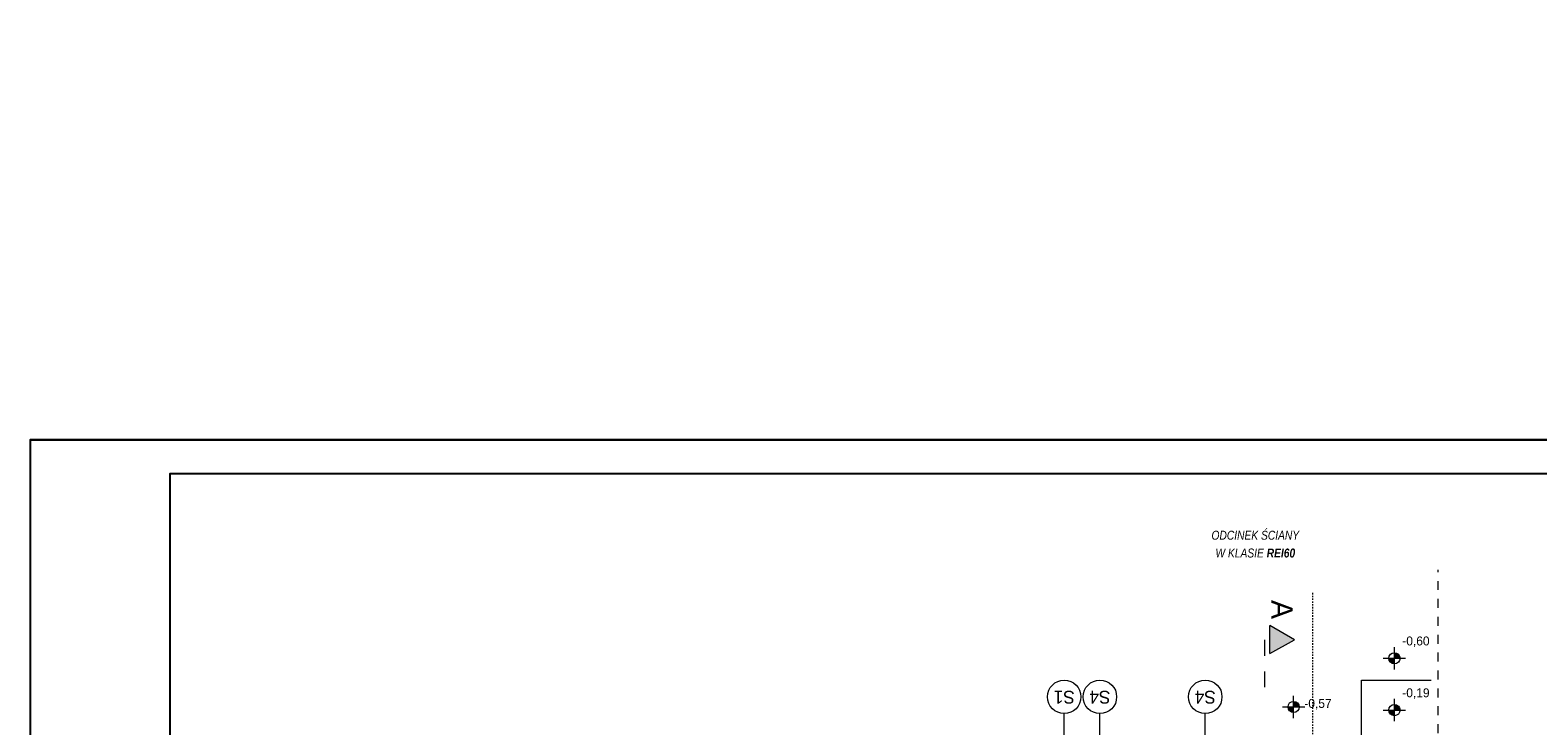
# Model space of a CAD drawing. Extents: x -438200 to -357500, y 15000 to 163871.
# Tile 33 of 148: x -438200 to -411234, y 39584 to 52024. Entities that reach past the tile are written whole.
import ezdxf
from ezdxf.lldxf.tags import DXFTag

# ---------------------------------------------------------------- set-up
doc = ezdxf.new("R2010")
doc.units = 0
doc.header["$MEASUREMENT"] = 0
for name, pattern in [('Dashed', [564.444447, 282.222223, -282.222223]), ('Hidden Line', [50, 25, -25]), ('Przerywana', [320, 160, -160])]:
    doc.linetypes.add(name, pattern=pattern)
for name, color, linetype in [('#podkład', 252, 'Continuous'), ('_TABELA', 7, 'Continuous'), ('Arch opisy', 252, 'Continuous'), ('INWENT RZĘDNE', 252, 'Continuous'), ('IS_Opisy_działek_Therm', 7, 'SOLID')]:
    doc.layers.add(name, color=color, linetype=linetype)
for name, color, linetype, lineweight in [('Arch opisy_Nr_Pióra__1', 252, 'Continuous', 25), ('Arch opisy_Nr_Pióra__21', 252, 'Continuous', 9), ('Arch wymiary_Nr_Pióra__21', 252, 'Continuous', 9), ('INWENT OPISY_Nr_Pióra__21', 252, 'Continuous', 9), ('INWENT OPISY_Nr_Pióra__41', 252, 'Continuous', 15), ('INWENT RZĘDNE_Nr_Pióra__21', 252, 'Continuous', 9), ('INWENT WYMIARY_Nr_Pióra__21', 252, 'Continuous', 9), ('Istniejące schody_Nr_Pióra__5', 252, 'Continuous', 13)]:
    doc.layers.add(name, color=color, linetype=linetype, lineweight=lineweight)
doc.styles.add('GENERATED_STYLE_1', font='txt')
doc.styles.add('GENERATED_STYLE_2', font='txt')
doc.styles.add('GENERATED_STYLE_5', font='txt')
doc.styles.get("Standard").update_dxf_attribs({"font": 'arial.ttf', "width": 0.8, "bigfont": 'BIGFONT.SHX'})
tags = doc.linetypes.add('SOLID', pattern=[10, 10, 0]).pattern_tags.tags
tags[6:7] = [DXFTag(74, 4), DXFTag(75, 0), DXFTag(340, '0'), DXFTag(46, 0.0), DXFTag(50, 0.0), DXFTag(44, 0.0), DXFTag(45, 0.0)]
tags[4:5] = [DXFTag(74, 4), DXFTag(75, 0), DXFTag(340, '0'), DXFTag(46, 0.0), DXFTag(50, 0.0), DXFTag(44, 0.0), DXFTag(45, 0.0)]

# ---------------------------------------------------------------- blocks, each defined once
blk = doc.blocks.new('Koty wysokościowe_4', base_point=(-415602, 39922))
at = {"layer": 'INWENT RZĘDNE_Nr_Pióra__21', "linetype": 'Continuous'}
for points in [[(-415602, 39922), (-415702, 39922), (-415694, 39883), (-415672, 39851), (-415640, 39829), (-415602, 39822)], [(-415602, 39922), (-415502, 39922), (-415509, 39960), (-415531, 39992), (-415563, 40014), (-415602, 40022)]]:
    blk.add_hatch(color=256, dxfattribs=at).paths.add_polyline_path(points, flags=0)
for p, q in [((-415802, 39922), (-415402, 39922)), ((-415602, 39722), (-415602, 40122))]:
    blk.add_line(p, q, dxfattribs=at)
blk.add_circle((-415602, 39922), 100, dxfattribs=at)
at = {"layer": 'INWENT RZĘDNE_Nr_Pióra__21', "insert": (-415410, 39875), "char_height": 160, "attachment_point": 7, "style": 'GENERATED_STYLE_2'}
blk.add_mtext('{-0,57}', dxfattribs=at)
blk = doc.blocks.new('Koty wysokościowe_12', base_point=(-413798, 39865))
at = {"layer": 'INWENT RZĘDNE_Nr_Pióra__21', "linetype": 'Continuous'}
for points in [[(-413798, 39865), (-413698, 39865), (-413705, 39904), (-413727, 39936), (-413759, 39958), (-413798, 39965)], [(-413798, 39865), (-413898, 39865), (-413890, 39827), (-413868, 39795), (-413836, 39773), (-413798, 39765)]]:
    blk.add_hatch(color=256, dxfattribs=at).paths.add_polyline_path(points, flags=0)
for p, q in [((-413798, 39665), (-413798, 40065)), ((-413998, 39865), (-413598, 39865))]:
    blk.add_line(p, q, dxfattribs=at)
blk.add_circle((-413798, 39865), 100, dxfattribs=at)
at = {"layer": 'INWENT RZĘDNE_Nr_Pióra__21', "insert": (-413658, 40065), "char_height": 160, "attachment_point": 7, "style": 'GENERATED_STYLE_2'}
blk.add_mtext('{-0,19}', dxfattribs=at)
blk = doc.blocks.new('Koty wysokościowe_13', base_point=(-413798, 40792))
at = {"layer": 'INWENT RZĘDNE_Nr_Pióra__21', "linetype": 'Continuous'}
for points in [[(-413798, 40792), (-413898, 40792), (-413890, 40753), (-413868, 40721), (-413836, 40699), (-413798, 40692)], [(-413798, 40792), (-413698, 40792), (-413705, 40830), (-413727, 40862), (-413759, 40884), (-413798, 40892)]]:
    blk.add_hatch(color=256, dxfattribs=at).paths.add_polyline_path(points, flags=0)
for p, q in [((-413798, 40592), (-413798, 40992)), ((-413998, 40792), (-413598, 40792))]:
    blk.add_line(p, q, dxfattribs=at)
blk.add_circle((-413798, 40792), 100, dxfattribs=at)
at = {"layer": 'INWENT RZĘDNE_Nr_Pióra__21', "insert": (-413658, 40992), "char_height": 160, "attachment_point": 7, "style": 'GENERATED_STYLE_2'}
blk.add_mtext('{-0,60}', dxfattribs=at)
blk = doc.blocks.new('Linia_57', base_point=(-419067, 37293))
at = {"layer": 'Arch opisy_Nr_Pióra__21', "linetype": 'Continuous'}
blk.add_line((-419067, 37293), (-419067, 39802), dxfattribs=at)
blk.add_circle((-419067, 40102), 300, dxfattribs=at)
blk = doc.blocks.new('Linia_59', base_point=(-417183, 37293))
at = {"layer": 'Arch opisy_Nr_Pióra__21', "linetype": 'Continuous'}
blk.add_line((-417183, 37293), (-417183, 39802), dxfattribs=at)
blk.add_circle((-417183, 40102), 300, dxfattribs=at)
blk = doc.blocks.new('Linia_67', base_point=(-419705, 37293))
at = {"layer": 'Arch opisy_Nr_Pióra__21', "linetype": 'Continuous'}
blk.add_line((-419705, 37293), (-419705, 39802), dxfattribs=at)
blk.add_circle((-419705, 40102), 300, dxfattribs=at)
blk = doc.blocks.new('parter')
at = {"layer": 'INWENT OPISY_Nr_Pióra__21', "linetype": 'Continuous'}
blk.add_hatch(color=252, dxfattribs=at).paths.add_polyline_path([(-415589, 41120), (-416025, 40876), (-416025, 41376)], flags=0)
at = {"layer": 'Arch wymiary_Nr_Pióra__21', "color": 252, "linetype": 'Hidden Line'}
blk.add_line((-415265, 41960), (-415265, 37353), dxfattribs=at)
at = {"layer": 'INWENT OPISY_Nr_Pióra__21', "color": 252, "linetype": 'Przerywana'}
blk.add_line((-413019, 15453), (-413019, 42374), dxfattribs=at)
at = {"layer": 'INWENT OPISY_Nr_Pióra__41', "color": 252, "linetype": 'Continuous'}
for p, q in [((-416025, 40876), (-416025, 41376)), ((-415589, 41120), (-416025, 41376)), ((-416025, 40876), (-415589, 41120))]:
    blk.add_line(p, q, dxfattribs=at)
at = {"layer": 'INWENT OPISY_Nr_Pióra__41', "color": 252, "linetype": 'Dashed'}
blk.add_line((-416125, 41120), (-416125, 40020), dxfattribs=at)
at = {"layer": 'Istniejące schody_Nr_Pióra__5', "color": 252, "linetype": 'Continuous'}
for p, q in [((-414385, 39423), (-414385, 40403)), ((-414385, 40403), (-413139, 40403))]:
    blk.add_line(p, q, dxfattribs=at)
at = {"layer": 'Arch opisy', "color": 252, "linetype": 'Continuous'}
for name, p in [('Linia_67', (-419705, 37293)), ('Linia_57', (-419067, 37293)), ('Linia_59', (-417183, 37293))]:
    blk.add_blockref(name, p, dxfattribs=at)
at = {"layer": 'INWENT RZĘDNE', "color": 252}
for name, p in [('Koty wysokościowe_13', (-413798, 40792)), ('Koty wysokościowe_12', (-413798, 39865)), ('Koty wysokościowe_4', (-415602, 39922))]:
    blk.add_blockref(name, p, dxfattribs=at)
at = {"layer": 'Arch opisy_Nr_Pióra__1', "color": 252, "linetype": 'Continuous', "char_height": 230, "attachment_point": 2, "rotation": 180, "style": 'GENERATED_STYLE_5'}
for s, insert in [('{S1}', (-419705, 39981)), ('{S4}', (-419067, 39981)), ('{S4}', (-417183, 39981))]:
    blk.add_mtext(s, dxfattribs=dict(at, insert=insert))
at = {"layer": 'INWENT OPISY_Nr_Pióra__21', "color": 252, "linetype": 'Continuous', "insert": (-415618, 41664), "char_height": 380, "attachment_point": 2, "rotation": 270, "style": 'GENERATED_STYLE_5'}
blk.add_mtext('{A}', dxfattribs=at)
at = {"layer": 'INWENT WYMIARY_Nr_Pióra__21', "color": 252, "linetype": 'Continuous', "insert": (-416287, 42592), "char_height": 160, "width": 2120, "attachment_point": 8, "line_spacing_factor": 1.191827, "style": 'GENERATED_STYLE_1'}
blk.add_mtext('\\A1;{\\fArial Narrow Zachodni|b0|i1|c0|p34;ODCINEK ŚCIANY\\PW KLASIE \\fArial Narrow Zachodni|b1|i1|c0|p34;REI60}', dxfattribs=at)

msp = doc.modelspace()

# ---------------------------------------------------------------- block references
at = {"layer": '#podkład', "color": 3, "lineweight": 50}
msp.add_blockref('parter', (0, 0), dxfattribs=at)

# ---------------------------------------------------------------- texts
at = {"layer": 'IS_Opisy_działek_Therm', "color": 3, "lineweight": 50, "ltscale": 10, "char_height": 180, "rotation": 90}
for insert, attachment_point in [((-415511, 52024), 1), ((-415493, 51984), 7), ((-415493, 51984), 7), ((-428960, 51571), 7), ((-428903, 51551), 1), ((-428885, 51511), 7), ((-428885, 51511), 7), ((-426760, 51571), 7), ((-426703, 51551), 1), ((-426685, 51511), 7), ((-426685, 51511), 7), ((-424947, 51571), 7), ((-424890, 51551), 1), ((-424872, 51511), 7), ((-424872, 51511), 7), ((-423061, 51571), 7), ((-423003, 51551), 1), ((-422986, 51511), 7), ((-422986, 51511), 7), ((-421007, 51571), 7), ((-420949, 51551), 1), ((-420932, 51511), 7), ((-420932, 51511), 7), ((-419036, 51571), 7), ((-418978, 51551), 1), ((-418961, 51511), 7), ((-418961, 51511), 7), ((-417828, 51571), 7), ((-417771, 51551), 1), ((-417753, 51511), 7), ((-417753, 51511), 7), ((-416705, 51571), 7), ((-416647, 51551), 1), ((-416630, 51511), 7), ((-416630, 51511), 7)]:
    msp.add_mtext('\\fArial|b0|i0;', dxfattribs=dict(at, insert=insert, attachment_point=attachment_point))

# ---------------------------------------------------------------- next in the draw order: linework, layer by layer
at = {"layer": '_TABELA', "color": 7}
msp.add_lwpolyline([(-438200, 44700), (-396200, 44700), (-438200, 44700), (-438200, 15000), (-396200, 15000), (-396200, 44700)], dxfattribs=at)
msp.add_lwpolyline([(-396800, 44090), (-435700, 44090), (-435700, 15610), (-396800, 15610)], close=True, dxfattribs=at)

doc.saveas('drawing.dxf')
